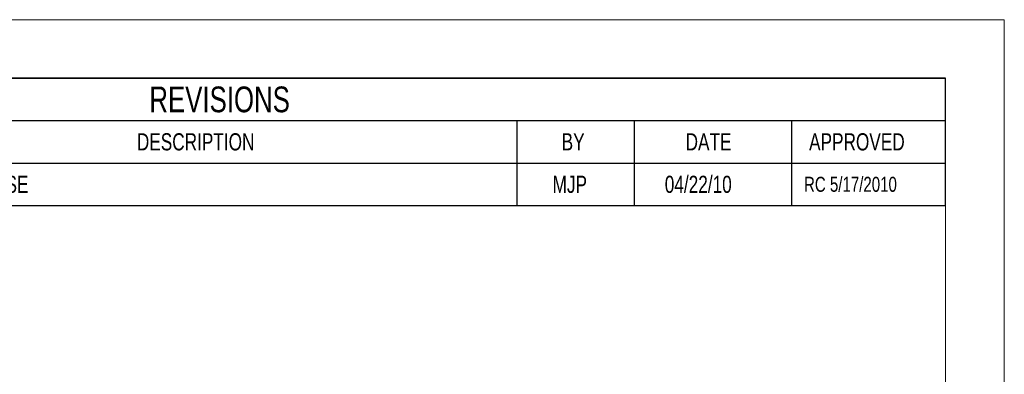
# Model space of a CAD drawing. Header units: millimetres. Extents: x 6 to 426, y 5 to 274.
# Tile 10 of 10: x 305 to 426, y 230 to 274. Entities that reach past the tile are written whole.
import ezdxf

# ---------------------------------------------------------------- set-up
doc = ezdxf.new("R2010")
doc.units = ezdxf.units.MM
doc.layers.add('SLD-0', color=179, linetype='Continuous')
doc.styles.add('SLDTEXTSTYLE1', font='TXT', dxfattribs={"width": 0.75})

# ---------------------------------------------------------------- blocks, each defined once
blk = doc.blocks.new('SW_TABLEANNOTATION_0')
at = {"layer": 'SLD-0', "color": 0}
for p, q in [((175.75, 0), (0, 0)), ((175.75, -15.7), (175.75, 0)), ((0, -5.23), (175.75, -5.23)), ((122.82, -5.23), (122.82, -15.7)), ((137.3, -5.23), (137.3, -15.7)), ((156.72, -5.23), (156.72, -15.7)), ((0, -10.47), (175.75, -10.47)), ((0, -15.7), (175.75, -15.7))]:
    blk.add_line(p, q, dxfattribs=at)
at = {"layer": 'SLD-0', "color": 0, "attachment_point": 1, "style": 'SLDTEXTSTYLE1'}
for s, insert, char_height in [('REVISIONS', (77.49, -1.03), 3.175), ('DESCRIPTION', (75.95, -6.79), 2.1167), ('BY', (128.37, -6.79), 2.117), ('DATE', (143.66, -6.79), 2.117), ('APPROVED', (158.9, -6.79), 2.117), ('ECR  RELEASE', (47.12, -12.03), 2.1167), ('MJP', (127.25, -12.03), 2.117), ('04/22/10', (141.09, -12.03), 2.117), ('RC 5/17/2010', (158.27, -12.16), 1.8521)]:
    blk.add_mtext(s, dxfattribs=dict(at, insert=insert, char_height=char_height))

msp = doc.modelspace()

# ---------------------------------------------------------------- linework, layer by layer
at = {"layer": 'SLD-0', "lineweight": 15}
for p, q in [((5.999, 273.908), (426.339, 273.908)), ((426.339, 273.908), (426.339, 5.43))]:
    msp.add_line(p, q, dxfattribs=at)
at = {"layer": 'SLD-0', "color": 7, "linetype": 'Continuous', "lineweight": 15}
for p, q in [((419.1, 266.669), (13.238, 266.669)), ((419.1, 12.669), (419.1, 266.669))]:
    msp.add_line(p, q, dxfattribs=at)

# ---------------------------------------------------------------- block references
msp.add_blockref('SW_TABLEANNOTATION_0', (243.351, 266.7), dxfattribs=at)

doc.saveas('drawing.dxf')
